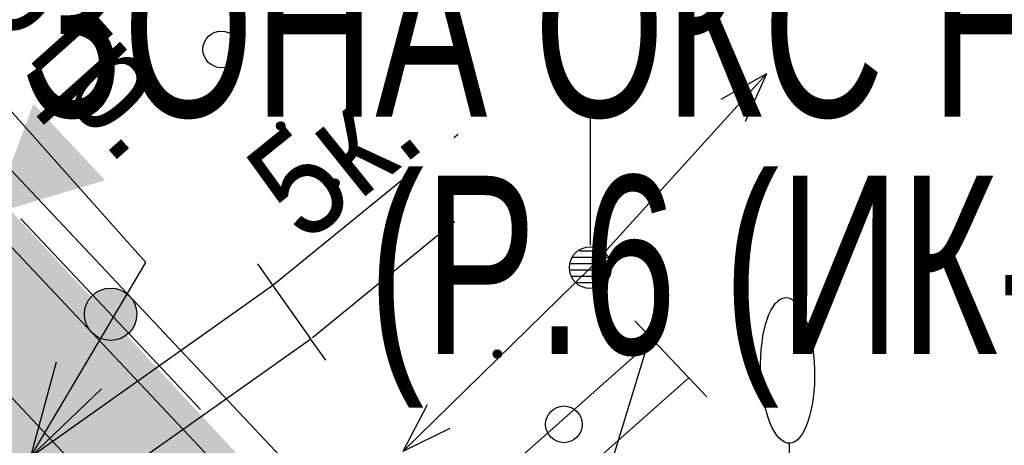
# Model space of a CAD drawing. Header units: millimetres. Extents: x 4385 to 11928, y 17253 to 36963.
# Tile 176 of 256: x 5935.16 to 5944.56, y 18707.31 to 18711.37. Entities that reach past the tile are written whole.
import ezdxf
from ezdxf.enums import TextEntityAlignment as Align

# ---------------------------------------------------------------- set-up
doc = ezdxf.new("R2010")
doc.units = ezdxf.units.MM
for name, color, linetype, lineweight in [('Геоподоснова_34179-21 от 9.08.21$0$Кабель Мосэнерго', 7, 'Continuous', 25), ('Геоподоснова_34179-21 от 9.08.21$0$Красные линии', 7, 'Continuous', 25), ('Геоподоснова_34179-21 от 9.08.21$0$Ограды', 7, 'Continuous', 25), ('Геоподоснова_34179-21 от 9.08.21$0$Отдельно стоящее дерево', 7, 'Continuous', 25), ('Геоподоснова_34179-21 от 9.08.21$0$Полоса деревьев', 7, 'Continuous', 25), ('Геоподоснова_34179-21 от 9.08.21$0$Столбы', 7, 'Continuous', 25), ('Геоподоснова_34179-21 от 9.08.21$0$Фонари', 7, 'Continuous', 25), ('ГП_реконстр_Ботаническая$0$ГП_дороги_УДС', 205, 'Continuous', 5)]:
    doc.layers.add(name, color=color, linetype=linetype, lineweight=lineweight)
doc.layers.add('ГП_реконстр_Ботаническая$0$ГП_озел_проект_УДС', color=7, linetype='Continuous', lineweight=0, true_color=0xbedfd7, transparency=0.5)
doc.layers.add('ГП_реконстр_Ботаническая$0$ГП_тротуары_штриховка_УДС', color=7, linetype='Continuous', lineweight=0, true_color=0xd3c4ab, transparency=0.5)
doc.styles.add('Геоподоснова_34179-21 от 9.08.21$0$Style-RUSSIAN_1251', font='RUSSIAN_1251.shx')
doc.styles.add('Геоподоснова_34179-21 от 9.08.21$0$Style-RUSSIAN_1251 I 0.00000', font='RUSSIAN_1251.shx')

# ---------------------------------------------------------------- blocks, each defined once
blk = doc.blocks.new('Геоподоснова_34179-21 от 9.08.21$0$DEREVO_129')
at = {"layer": 'Геоподоснова_34179-21 от 9.08.21$0$Отдельно стоящее дерево', "color": 7, "linetype": 'Continuous', "lineweight": 25, "flags": 128}
blk.add_lwpolyline([(-0.007, 0.21), (-0.007, 0.393)], dxfattribs=at)
at = {"layer": 'Геоподоснова_34179-21 от 9.08.21$0$Отдельно стоящее дерево', "color": 7, "linetype": 'Continuous', "lineweight": 25}
blk.add_arc((0, 0), 0.21, 0, 359.99999, dxfattribs=at)
blk.add_ellipse((-0.0255, 1.088), major_axis=(-0.0185, 0.695), ratio=0.369829, dxfattribs=at)
blk = doc.blocks.new('Геоподоснова_34179-21 от 9.08.21$0$STOLBM_7')
at = {"layer": 'Геоподоснова_34179-21 от 9.08.21$0$Столбы', "color": 7, "linetype": 'Continuous', "lineweight": 25}
for p, q in [((0, 0.214), (0, 1.547)), ((-0.169, 0.1), (0.167, 0.1)), ((-0.104, 0.16), (0.103, 0.16)), ((-0.186, 0.04), (0.187, 0.04)), ((-0.195, -0.02), (0.194, -0.02)), ((-0.173, -0.08), (0.177, -0.08)), ((-0.133, -0.14), (0.129, -0.14))]:
    blk.add_line(p, q, dxfattribs=at)
blk.add_arc((0, 0), 0.2, 0, 359.99999, dxfattribs=at)
blk = doc.blocks.new('Геоподоснова_34179-21 от 9.08.21$0$msdElementTypeLineString_74')
at = {"layer": 'Геоподоснова_34179-21 от 9.08.21$0$Ограды', "linetype": 'Continuous', "lineweight": 25}
h = blk.add_hatch(color=7, dxfattribs=at)
edge = h.paths.add_edge_path()
edge.add_arc((17.9465, 52.7071), 0.25, 0, 360)
at = {"layer": 'Геоподоснова_34179-21 от 9.08.21$0$Ограды', "color": 7, "linetype": 'Continuous', "lineweight": 25}
blk.add_line((17.0894, 53.617), (18.8036, 51.7972), dxfattribs=at)
at = {"layer": 'Геоподоснова_34179-21 от 9.08.21$0$Ограды', "color": 7, "linetype": 'Continuous', "lineweight": 25, "flags": 128}
for points in [[(0.436, 71.6013), (8.6464, 62.9458), (20.4828, 50.3808), (28.7084, 41.6526), (32.1555, 37.9948), (45.3126, 23.9646), (60.4686, 7.6207), (67.1581, 0.4247)], [(0.0717, 71.2559), (8.2816, 62.6009), (20.1174, 50.0365), (28.3431, 41.3083), (31.7898, 37.651), (44.9454, 23.6222), (60.1007, 7.2791), (66.7904, 0.083)]]:
    blk.add_lwpolyline(points, dxfattribs=at)
at = {"layer": 'Геоподоснова_34179-21 от 9.08.21$0$Ограды', "color": 7, "linetype": 'Continuous', "lineweight": 25}
blk.add_circle((17.9465, 52.7071), 0.25, dxfattribs=at)
blk.add_circle((17.9465, 52.7071), 0.25, dxfattribs=at)
blk = doc.blocks.new('Геоподоснова_34179-21 от 9.08.21$0$STRFON_38')
at = {"layer": 'Геоподоснова_34179-21 от 9.08.21$0$Фонари', "color": 7, "linetype": 'Continuous', "lineweight": 25, "flags": 128}
for points in [[(2.4997, 0), (2.0251, 0.1565)], [(0, 0), (2.4997, 0)], [(2.4997, 0), (2.025, -0.1556)]]:
    blk.add_lwpolyline(points, dxfattribs=at)
blk = doc.blocks.new('Геоподоснова_34179-21 от 9.08.21$0$STRFON_39')
at = {"layer": 'Геоподоснова_34179-21 от 9.08.21$0$Фонари', "color": 7, "linetype": 'Continuous', "lineweight": 25, "flags": 128}
for points in [[(2.4998, -0.0004), (2.0251, 0.1566)], [(0, 0), (2.4998, -0.0004)], [(2.4998, -0.0004), (2.0254, -0.1559)]]:
    blk.add_lwpolyline(points, dxfattribs=at)
blk = doc.blocks.new('Геоподоснова_34179-21 от 9.08.21$0$msdElementTypeLineString_75')
at = {"layer": 'Геоподоснова_34179-21 от 9.08.21$0$Полоса деревьев', "color": 7, "linetype": 'Continuous', "lineweight": 25}
for p, q in [((8.5197, 147.5912), (8.5541, 147.555)), ((8.5206, 147.5976), (8.5605, 147.5555)), ((8.5214, 147.6039), (8.5669, 147.556)), ((8.523, 147.6095), (8.5726, 147.5573)), ((8.523, 147.5805), (8.5436, 147.5588)), ((8.5252, 147.6144), (8.5769, 147.56)), ((8.5282, 147.6186), (8.5819, 147.562)), ((8.5311, 147.6227), (8.5862, 147.5648)), ((8.5354, 147.6255), (8.5891, 147.5689)), ((8.5397, 147.6282), (8.5921, 147.5731)), ((8.544, 147.6309), (8.595, 147.5773)), ((8.5491, 147.6329), (8.5973, 147.5822)), ((8.5554, 147.6334), (8.5981, 147.5885)), ((8.5618, 147.634), (8.599, 147.5948)), ((8.5709, 147.6316), (8.5971, 147.6041)), ((8.5815, 147.6278), (8.5877, 147.6213)), ((9.0363, 147.0475), (9.0707, 147.0112)), ((9.0371, 147.0538), (9.0771, 147.0118)), ((9.038, 147.0602), (9.0835, 147.0123)), ((9.0395, 147.0368), (9.0602, 147.015)), ((9.0396, 147.0658), (9.0892, 147.0136)), ((9.0418, 147.0707), (9.0935, 147.0163)), ((9.0448, 147.0748), (9.0985, 147.0183)), ((9.0477, 147.079), (9.1028, 147.021)), ((9.052, 147.0817), (9.1057, 147.0252)), ((9.0563, 147.0845), (9.1087, 147.0294)), ((9.0606, 147.0872), (9.1116, 147.0335)), ((9.0656, 147.0892), (9.1138, 147.0384)), ((9.072, 147.0897), (9.1147, 147.0448)), ((9.0784, 147.0903), (9.1156, 147.0511)), ((9.0875, 147.0879), (9.1137, 147.0603)), ((9.098, 147.0841), (9.1042, 147.0776)), ((9.5584, 146.5269), (9.6101, 146.4726)), ((9.5613, 146.5311), (9.6151, 146.4746)), ((9.5643, 146.5353), (9.6194, 146.4773)), ((9.5686, 146.538), (9.6223, 146.4815)), ((9.5729, 146.5407), (9.6252, 146.4856)), ((9.5772, 146.5434), (9.6282, 146.4898)), ((9.5822, 146.5454), (9.6304, 146.4947)), ((9.5886, 146.546), (9.6313, 146.501)), ((9.595, 146.5465), (9.6322, 146.5074)), ((9.6041, 146.5442), (9.6303, 146.5166)), ((9.6146, 146.5404), (9.6208, 146.5338)), ((9.5528, 146.5037), (9.5873, 146.4675)), ((9.5537, 146.5101), (9.5937, 146.468)), ((9.5546, 146.5164), (9.6, 146.4686)), ((9.5561, 146.522), (9.6057, 146.4699)), ((9.5561, 146.493), (9.5768, 146.4713)), ((10.0703, 145.9664), (10.1102, 145.9243)), ((10.0712, 145.9727), (10.1166, 145.9248)), ((10.0727, 145.9783), (10.1223, 145.9261)), ((10.075, 145.9832), (10.1266, 145.9288)), ((10.0779, 145.9874), (10.1316, 145.9308)), ((10.0808, 145.9915), (10.1359, 145.9335)), ((10.0852, 145.9943), (10.1389, 145.9377)), ((10.0895, 145.997), (10.1418, 145.9419)), ((10.0938, 145.9997), (10.1448, 145.9461)), ((10.0988, 146.0017), (10.147, 145.9509)), ((10.1052, 146.0022), (10.1479, 145.9573)), ((10.1115, 146.0028), (10.1487, 145.9636)), ((10.1207, 146.0004), (10.1469, 145.9729)), ((10.1312, 145.9966), (10.1374, 145.9901)), ((10.0694, 145.96), (10.1039, 145.9238)), ((10.0727, 145.9493), (10.0934, 145.9276)), ((10.586, 145.4163), (10.6204, 145.38)), ((10.5869, 145.4226), (10.6268, 145.3806)), ((10.5877, 145.429), (10.6332, 145.3811)), ((10.5893, 145.4346), (10.6389, 145.3824)), ((10.5893, 145.4056), (10.6099, 145.3838)), ((10.5915, 145.4395), (10.6432, 145.3851)), ((10.5945, 145.4436), (10.6482, 145.3871)), ((10.5974, 145.4478), (10.6525, 145.3898)), ((10.6017, 145.4505), (10.6555, 145.394)), ((10.606, 145.4532), (10.6584, 145.3982)), ((10.6104, 145.456), (10.6613, 145.4023)), ((10.6154, 145.458), (10.6636, 145.4072)), ((10.6217, 145.4585), (10.6644, 145.4136)), ((10.6281, 145.4591), (10.6653, 145.4199)), ((10.6373, 145.4567), (10.6634, 145.4291)), ((10.6478, 145.4529), (10.654, 145.4464))]:
    blk.add_line(p, q, dxfattribs=at)
for centre, radius in [((7.9915, 148.3246), 0.175), ((8.5594, 147.5944), 0.04), ((9.076, 147.0507), 0.04), ((9.5925, 146.507), 0.04), ((10.1091, 145.9632), 0.04), ((10.6257, 145.4195), 0.04), ((11.2628, 144.7489), 0.175)]:
    blk.add_circle(centre, radius, dxfattribs=at)
blk = doc.blocks.new('Геоподоснова_34179-21 от 9.08.21$0$msdElementTypeLine_38')
at = {"layer": 'Геоподоснова_34179-21 от 9.08.21$0$Кабель Мосэнерго', "color": 7, "linetype": 'Continuous', "lineweight": 25}
for p, q in [((0.1249, 0.4886), (-0.047, 0.6701)), ((0.4692, 0.1255), (0.1251, 0.4887)), ((0.6408, -0.0561), (0.4689, 0.1254))]:
    blk.add_line(p, q, dxfattribs=at)
blk = doc.blocks.new('Геоподоснова_34179-21 от 9.08.21$0$msdElementTypeLine_39')
at = {"layer": 'Геоподоснова_34179-21 от 9.08.21$0$Кабель Мосэнерго', "color": 7, "linetype": 'Continuous', "lineweight": 25}
for p, q in [((0.1249, 0.5), (-0.0409, 0.6871)), ((0.4568, 0.1259), (0.1252, 0.5001)), ((0.6224, -0.0613), (0.4566, 0.1258))]:
    blk.add_line(p, q, dxfattribs=at)
blk = doc.blocks.new('Геоподоснова_34179-21 от 9.08.21$0$msdElementTypeMultiLine_124')
at = {"layer": 'Геоподоснова_34179-21 от 9.08.21$0$Кабель Мосэнерго', "color": 7, "linetype": 'Continuous', "lineweight": 25, "flags": 128}
for points in [[(0.1252, 0.5001), (3.2071, 3.2317)], [(0.4568, 0.1259), (3.5512, 2.8685)]]:
    blk.add_lwpolyline(points, dxfattribs=at)
at = {"layer": 'Геоподоснова_34179-21 от 9.08.21$0$Кабель Мосэнерго', "color": 7, "linetype": 'Continuous', "lineweight": 25}
for name, p in [('Геоподоснова_34179-21 от 9.08.21$0$msdElementTypeLine_38', (3.082, 2.743)), ('Геоподоснова_34179-21 от 9.08.21$0$msdElementTypeLine_39', (0, 0))]:
    blk.add_blockref(name, p, dxfattribs=at)
blk = doc.blocks.new('Геоподоснова_34179-21 от 9.08.21$0$msdElementTypeLine_42')
at = {"layer": 'Геоподоснова_34179-21 от 9.08.21$0$Кабель Мосэнерго', "color": 7, "linetype": 'Continuous', "lineweight": 25}
for p, q in [((0.1257, 0.6347), (-0.0186, 0.8389)), ((0.4861, 0.1252), (0.1259, 0.6348)), ((0.6301, -0.079), (0.4858, 0.1252))]:
    blk.add_line(p, q, dxfattribs=at)
blk = doc.blocks.new('Геоподоснова_34179-21 от 9.08.21$0$msdElementTypeLine_43')
at = {"layer": 'Геоподоснова_34179-21 от 9.08.21$0$Кабель Мосэнерго', "color": 7, "linetype": 'Continuous', "lineweight": 25}
for p, q in [((0.1257, 0.6347), (-0.0186, 0.8389)), ((0.4861, 0.1252), (0.1259, 0.6348)), ((0.6301, -0.079), (0.4858, 0.1252))]:
    blk.add_line(p, q, dxfattribs=at)
blk = doc.blocks.new('Геоподоснова_34179-21 от 9.08.21$0$msdElementTypeMultiLine_127')
at = {"layer": 'Геоподоснова_34179-21 от 9.08.21$0$Кабель Мосэнерго', "color": 7, "linetype": 'Continuous', "lineweight": 25, "flags": 128}
for points in [[(0.1259, 0.6348), (4.7739, 3.9198)], [(0.4861, 0.1252), (5.1341, 3.4102)]]:
    blk.add_lwpolyline(points, dxfattribs=at)
at = {"layer": 'Геоподоснова_34179-21 от 9.08.21$0$Кабель Мосэнерго', "color": 7, "linetype": 'Continuous', "lineweight": 25}
for name, p in [('Геоподоснова_34179-21 от 9.08.21$0$msdElementTypeLine_42', (4.648, 3.285)), ('Геоподоснова_34179-21 от 9.08.21$0$msdElementTypeLine_43', (0, 0))]:
    blk.add_blockref(name, p, dxfattribs=at)
blk = doc.blocks.new('Геоподоснова_34179-21 от 9.08.21$0$DIMTXT_55')
at = {"layer": 'Геоподоснова_34179-21 от 9.08.21$0$Кабель Мосэнерго', "color": 7, "linetype": 'Continuous', "lineweight": 25}
for q in [(0.2439, 0.9017), (0.674, 0.6467)]:
    blk.add_line((0, 0), q, dxfattribs=at)
at = {"layer": 'Геоподоснова_34179-21 от 9.08.21$0$Кабель Мосэнерго', "color": 7, "linetype": 'Continuous', "lineweight": 25, "flags": 128}
blk.add_lwpolyline([(0, 0), (1.0975, 1.8512), (-0.9242, 4.1135)], dxfattribs=at)
at = {"layer": 'Геоподоснова_34179-21 от 9.08.21$0$Кабель Мосэнерго', "color": 7, "linetype": 'Continuous', "lineweight": 25, "style": 'Геоподоснова_34179-21 от 9.08.21$0$Style-RUSSIAN_1251', "width": 0.899998}
blk.add_text('5тр.', height=1, rotation=311.78668, dxfattribs=at).set_placement((0.1569, 5.0797), align=Align.TOP_LEFT)
blk = doc.blocks.new('Геоподоснова_34179-21 от 9.08.21$0$DIMTXT_181')
at = {"layer": 'Геоподоснова_34179-21 от 9.08.21$0$Кабель Мосэнерго', "color": 7, "linetype": 'Continuous', "lineweight": 25, "style": 'Геоподоснова_34179-21 от 9.08.21$0$Style-RUSSIAN_1251', "width": 0.899998}
blk.add_text('не прослуш.', height=1.000002, rotation=44.3171, dxfattribs=at).set_placement((6.6583, 4.0496), align=Align.TOP_LEFT)
blk = doc.blocks.new('Геоподоснова_34179-21 от 9.08.21$0$msdElementTypeLineString_931')
at = {"layer": 'Геоподоснова_34179-21 от 9.08.21$0$Красные линии', "linetype": 'Continuous', "lineweight": 25}
for points in [[(17.6379, 70.3643), (18.025, 71.4132), (18.7093, 70.684)], [(18.0172, 69.7774), (17.3329, 70.5066), (17.5152, 70.6777), (18.1995, 69.9485)], [(18.7015, 69.0482), (18.0172, 69.7774), (18.1995, 69.9485), (18.8838, 69.2193)], [(19.3858, 68.319), (18.7015, 69.0482), (18.8838, 69.2193), (19.5681, 68.4901)], [(20.0701, 67.5898), (19.3858, 68.319), (19.5681, 68.4901), (20.2524, 67.7609)]]:
    blk.add_hatch(color=1, dxfattribs=at).paths.add_polyline_path(points)
blk = doc.blocks.new('Геоподоснова_34179-21 от 9.08.21$0$msdElementTypeTextNode_42')
at = {"layer": 'Геоподоснова_34179-21 от 9.08.21$0$Красные линии', "color": 1, "linetype": 'Continuous', "lineweight": 53, "style": 'Геоподоснова_34179-21 от 9.08.21$0$Style-RUSSIAN_1251 I 0.00000', "width": 0.705882}
for s, p in [('ЗОНА ОКС НА ОПТ ', (0.0266, 1.1311)), ('(Р.6 (ИК-4))', (-0.0016, -1.1311))]:
    blk.add_text(s, height=1.7, dxfattribs=at).set_placement(p, align=Align.MIDDLE_CENTER)
blk = doc.blocks.new('Геоподоснова_34179-21 от 9.08.21')
at = {"layer": 'Геоподоснова_34179-21 от 9.08.21$0$Кабель Мосэнерго', "color": 10, "linetype": 'Continuous', "lineweight": 25}
for p, q in [((5939.3084, 18710.2459), (5939.3492, 18710.2791)), ((5937.564, 18708.8249), (5938.9208, 18709.9301)), ((5939.7025, 18709.7621), (5939.7795, 18709.8248)), ((5937.958, 18708.3411), (5939.3149, 18709.4463)), ((5941.1793, 18708.347), (5940.3159, 18705.5248))]:
    blk.add_line(p, q, dxfattribs=at)
at = {"layer": 'Геоподоснова_34179-21 от 9.08.21$0$Кабель Мосэнерго', "color": 7, "linetype": 'Continuous', "lineweight": 25}
for name, p in [('Геоподоснова_34179-21 от 9.08.21$0$DIMTXT_55', (5935.2711, 18707.2053)), ('Геоподоснова_34179-21 от 9.08.21$0$msdElementTypeMultiLine_127', (5932.807, 18704.918)), ('Геоподоснова_34179-21 от 9.08.21$0$DIMTXT_181', (5935.9223, 18699.6038)), ('Геоподоснова_34179-21 от 9.08.21$0$msdElementTypeMultiLine_124', (5937.999, 18705.087))]:
    blk.add_blockref(name, p, dxfattribs=at)
at = {"layer": 'Геоподоснова_34179-21 от 9.08.21$0$Красные линии', "color": 1, "linetype": 'Continuous', "lineweight": 25}
blk.add_blockref('Геоподоснова_34179-21 от 9.08.21$0$msdElementTypeLineString_931', (5917.269, 18639.156), dxfattribs=at)
at = {"layer": 'Геоподоснова_34179-21 от 9.08.21$0$Красные линии', "color": 1, "linetype": 'Continuous', "lineweight": 53}
blk.add_blockref('Геоподоснова_34179-21 от 9.08.21$0$msdElementTypeTextNode_42', (5942.746, 18710.1635), dxfattribs=at)
at = {"layer": 'Геоподоснова_34179-21 от 9.08.21$0$Ограды', "color": 7, "linetype": 'Continuous', "lineweight": 25}
blk.add_blockref('Геоподоснова_34179-21 от 9.08.21$0$msdElementTypeLineString_74', (5918.085, 18655.855), dxfattribs=at)
at = {"layer": 'Геоподоснова_34179-21 от 9.08.21$0$Отдельно стоящее дерево', "color": 7, "linetype": 'Continuous', "lineweight": 25}
blk.add_blockref('Геоподоснова_34179-21 от 9.08.21$0$DEREVO_129', (5942.519, 18706.938), dxfattribs=at)
at = {"layer": 'Геоподоснова_34179-21 от 9.08.21$0$Полоса деревьев', "color": 7, "linetype": 'Continuous', "lineweight": 25}
blk.add_blockref('Геоподоснова_34179-21 от 9.08.21$0$msdElementTypeLineString_75', (5929.096, 18562.763), dxfattribs=at)
at = {"layer": 'Геоподоснова_34179-21 от 9.08.21$0$Столбы', "color": 7, "linetype": 'Continuous', "lineweight": 25}
blk.add_blockref('Геоподоснова_34179-21 от 9.08.21$0$STOLBM_7', (5940.611, 18709.006), dxfattribs=at)
at = {"layer": 'Геоподоснова_34179-21 от 9.08.21$0$Фонари', "color": 7, "linetype": 'Continuous', "lineweight": 25}
for name, xscale, yscale, zscale, rotation in [('Геоподоснова_34179-21 от 9.08.21$0$STRFON_38', 0.9999982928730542, 0.9999982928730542, 0.9999982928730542, 47.73925096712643), ('Геоподоснова_34179-21 от 9.08.21$0$STRFON_39', 1.000001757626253, 1.000001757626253, 1.000001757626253, 224.410618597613)]:
    blk.add_blockref(name, (5940.611, 18709.006), dxfattribs=dict(at, xscale=xscale, yscale=yscale, zscale=zscale, rotation=rotation))
at = {"layer": 'Геоподоснова_34179-21 от 9.08.21$0$Кабель Мосэнерго', "color": 10, "linetype": 'Continuous', "lineweight": 25, "style": 'Геоподоснова_34179-21 от 9.08.21$0$Style-RUSSIAN_1251', "width": 0.899998}
blk.add_text('5к.', height=1, rotation=38.84648, dxfattribs=at).set_placement((5937.879, 18709.217))
blk = doc.blocks.new('ГП_реконстр_Ботаническая')
at = {"layer": 'ГП_реконстр_Ботаническая$0$ГП_озел_проект_УДС'}
h = blk.add_hatch(color=256, dxfattribs=at)
h.dxf.hatch_style = 1
h.paths.add_polyline_path([(6126.3728, 18504.8151), (6123.308, 18507.9655), (6106.5769, 18525.1641), (6099.811, 18532.119), (6088.7244, 18543.8228), (6080.1579, 18552.8962), (6067.4648, 18566.3432), (6050.7064, 18584.1622), (6038.2817, 18597.3659), (6031.186, 18604.9005), (6021.5284, 18615.2322), (6013.9723, 18623.3675), (6004.4867, 18633.5434), (5993.4316, 18645.3894), (5984.5241, 18654.9689), (5977.2492, 18662.7551), (5960.3135, 18680.8631), (5953.3852, 18688.2611), (5940.2072, 18702.3225), (5927.4202, 18715.9144), (5917.0728, 18726.9799), (5904.0707, 18740.8289), (5892.7817, 18752.846), (5884.5629, 18761.5994), (5872.4954, 18774.4479), (5867.2695, 18779.9904), (5858.3586, 18789.4411), (5847.6091, 18800.8098), (5845.4398, 18803.1479), (5844.691, 18804.0988), (5843.9421, 18805.0498), (5842.6108, 18806.9381), (5841.5964, 18808.3769), (5840.7379, 18809.7569), (5839.0257, 18812.5498), (5834.75, 18819.2932), (5833.8404, 18820.7278), (5833.002, 18822.05), (5834.3078, 18822.7917), (5835.0268, 18821.6578), (5835.6659, 18820.6498), (5840.8031, 18812.4851), (5842.4401, 18809.8481), (5843.8662, 18807.7607), (5845.5545, 18804.8681), (5848.5574, 18801.6419), (5859.1889, 18790.2359), (5866.7276, 18782.2254), (5873.5979, 18774.9354), (5888.1783, 18759.4641), (5901.6848, 18745.1225), (5909.2429, 18737.1303), (5927.3849, 18717.8141), (5942.7161, 18701.3459), (5954.9859, 18688.1759), (5971.0943, 18671.0654), (5984.997, 18656.3391), (5993.0097, 18647.7481), (6000.6586, 18639.5167), (6012.6323, 18626.5266), (6021.1945, 18617.3322), (6030.3931, 18607.4594), (6038.5002, 18598.7645), (6048.7163, 18587.9355), (6063.712, 18572.1072), (6079.7952, 18555.0799), (6094.7392, 18539.2437), (6100.7163, 18532.9099), (6107.6101, 18525.5863), (6127.2521, 18505.5383)])
at = {"layer": 'ГП_реконстр_Ботаническая$0$ГП_тротуары_штриховка_УДС'}
h = blk.add_hatch(color=256, dxfattribs=at)
h.dxf.hatch_style = 1
h.paths.add_polyline_path([(6055.2254, 18579.334), (6050.7064, 18584.1622), (6038.953, 18596.6525), (6038.2805, 18597.3648), (6033.198, 18602.748), (6031.186, 18604.9005), (6027.0104, 18609.3676), (6021.5284, 18615.2322), (6021.5241, 18615.2369), (6021.5187, 18615.2426), (6015.524, 18621.6969), (6013.9723, 18623.3675), (6004.4867, 18633.5434), (6001.5696, 18636.6617), (6001.0414, 18637.2263), (5997.873, 18640.613), (5996.4197, 18642.1759), (5994.8423, 18643.8652), (5993.4301, 18645.3879), (5992.2908, 18646.6163), (5988.2439, 18650.9685), (5984.5243, 18654.9687), (5977.2492, 18662.7551), (5972.7163, 18667.6018), (5972.7058, 18667.6131), (5964.4835, 18676.4045), (5960.3648, 18680.8083), (5960.3135, 18680.8631), (5960.3135, 18680.8631), (5960.2942, 18680.8837), (5957.4445, 18683.9266), (5957.4306, 18683.9414), (5953.3852, 18688.2611), (5940.2072, 18702.3225), (5939.9658, 18702.579), (5939.9485, 18702.5975), (5927.4134, 18715.9216), (5917.0728, 18726.9799), (5917.0714, 18726.9815), (5915.9372, 18728.1892), (5915.9269, 18728.2002), (5904.0727, 18740.8233), (5892.7817, 18752.846), (5884.8643, 18761.2785), (5884.568, 18761.594), (5872.5329, 18774.4079), (5872.4954, 18774.4479), (5867.2695, 18779.9904), (5858.3586, 18789.4411), (5847.6091, 18800.8098), (5845.661, 18802.8701), (5845.646, 18802.886), (5845.4398, 18803.1479), (5845.4274, 18803.1636), (5844.686, 18804.0949), (5843.7421, 18805.2808), (5841.5964, 18808.3769), (5841.5252, 18808.4779), (5841.5148, 18808.4947), (5841.4844, 18808.5385), (5841.245, 18808.9292), (5840.7331, 18809.7539), (5839.0288, 18812.4993), (5838.6847, 18813.0455), (5836.9492, 18811.8372), (5838.1321, 18809.9669), (5840.4713, 18806.5245), (5843.2994, 18802.3627), (5853.0684, 18791.8765), (5856.384, 18788.3648), (5864.7117, 18779.517), (5866.8561, 18777.149), (5870.8568, 18772.906), (5879.1456, 18764.0807), (5882.8326, 18760.2331), (5890.953, 18751.555), (5890.9305, 18751.5331), (5890.967, 18751.4942), (5890.484, 18751.099), (5891.4343, 18750.0923), (5891.8994, 18750.5017), (5891.9277, 18750.5266), (5897.125, 18745.0057), (5902.2974, 18739.4922), (5914.0216, 18726.9844), (5924.436, 18715.928), (5937.9328, 18701.4574), (5938.2697, 18701.0963), (5938.3072, 18701.0563), (5939.8408, 18699.423), (5955.7979, 18682.4297), (5971.0992, 18666.1234), (5996.202, 18639.189), (6000.748, 18634.3111), (6007.5981, 18626.9609), (6019.6123, 18614.0204), (6031.4427, 18601.387), (6040.9199, 18591.2969), (6040.918, 18591.2951), (6041.6909, 18590.4765), (6041.7, 18590.485), (6043.4873, 18588.578), (6043.9793, 18588.0531), (6045.5385, 18586.3894), (6045.6887, 18586.2308), (6053.4077, 18578.0747), (6058.5923, 18572.5652), (6059.3984, 18574.9048)])
at = {"layer": 'ГП_реконстр_Ботаническая$0$ГП_дороги_УДС', "flags": 128}
blk.add_lwpolyline([(5957.446, 18683.928), (5939.949, 18702.598), (5927.4202, 18715.9144), (5915.9295, 18728.2026), (5872.4954, 18774.4479), (5858.351, 18789.4492), (5845.646, 18802.886), (5843.9421, 18805.0498), (5841.5252, 18808.4779), (5839.0288, 18812.4993), (5834.75, 18819.2932), (5833.0293, 18822.0069)], dxfattribs=at)

msp = doc.modelspace()

# ---------------------------------------------------------------- block references
for name in ['ГП_реконстр_Ботаническая', 'Геоподоснова_34179-21 от 9.08.21']:
    msp.add_blockref(name, (0, 0))

doc.saveas('drawing.dxf')
